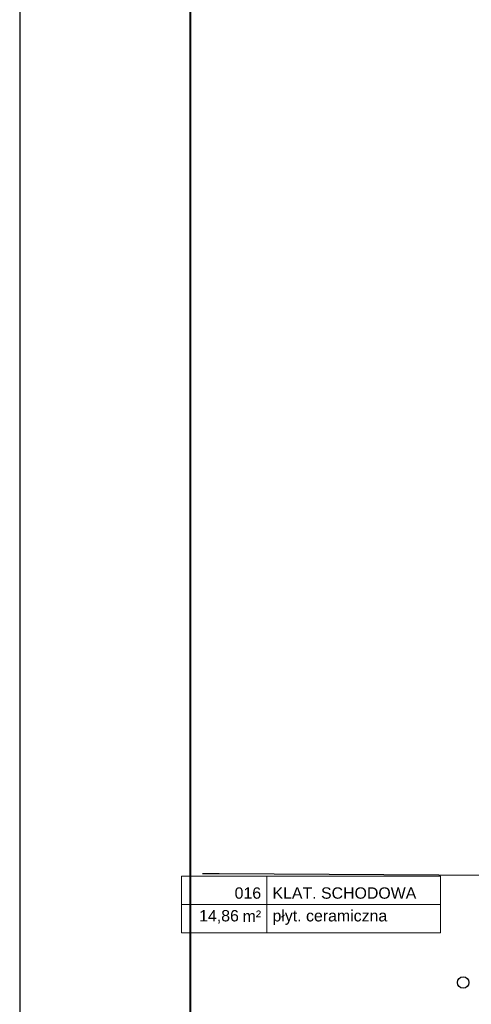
# Model space of a CAD drawing. Header units: millimetres. Extents: x 22250 to 51280, y -5012 to 7692.
# Tile 64 of 183: x 37491 to 37889, y 2001 to 2868. Entities that reach past the tile are written whole.
import ezdxf
from ezdxf import colors
from ezdxf.entities.mleader import LeaderData, LeaderLine
from ezdxf.enums import TextEntityAlignment as Align
from ezdxf.math import Vec2, Vec3

# ---------------------------------------------------------------- set-up
doc = ezdxf.new("R2010")
doc.units = ezdxf.units.MM
doc.layers.add('E_podklad', color=252, linetype='Continuous')
doc.styles.add('ARIAL', font='arial.ttf')
doc.styles.get("Standard").update_dxf_attribs({"font": 'arial.ttf'})

# ---------------------------------------------------------------- blocks, each defined once
blk = doc.blocks.new('*U211')
at = {"lineweight": 5}
for p, q in [((-75, -25), (-75, 25)), ((-75, 25), (0, 25)), ((0, 0), (0, 25)), ((0, 25), (152.71, 25)), ((152.71, 25), (152.71, -25)), ((-75, -25), (0, -25)), ((152.71, -25), (0, -25))]:
    blk.add_line(p, q, dxfattribs=at)
at = {"lineweight": 5, "ltscale": 18.5}
for p, q in [((0, 25), (0, -25)), ((-75, 0), (152.71, 0))]:
    blk.add_line(p, q, dxfattribs=at)
at = {"lineweight": 5, "ltscale": 18.5, "insert": (-5, -10.38), "char_height": 10, "attachment_point": 6, "style": 'ARIAL'}
blk.add_mtext('\\A1;m²', dxfattribs=at)
at = {"lineweight": 5, "style": 'ARIAL'}
blk.add_attdef('1NR', text='', height=10, dxfattribs=at).set_placement((-5, 5), align=Align.RIGHT)
blk.add_attdef('2POM', (5, 5), '', height=10, dxfattribs=at)
blk.add_attdef('4PL2', text='', height=10, dxfattribs=at).set_placement((-24.57, -5), align=Align.TOP_RIGHT)
blk.add_attdef('3POS', text='', height=10, dxfattribs=at).set_placement((5, -5), align=Align.TOP_LEFT)
blk = doc.blocks.new('_Dot')
at = {"color": 0, "linetype": 'ByBlock', "lineweight": -2}
blk.add_line((-0.5, 0), (-1, 0), dxfattribs=at)
at = {"color": 0, "linetype": 'ByBlock', "const_width": 0.5}
blk.add_lwpolyline([(-0.25, 0, 1), (0.25, 0, 1)], format="xyb", close=True, dxfattribs=at)
blk = doc.blocks.new('*U967')
blk.add_lwpolyline([(-71, 0), (0, 0), (0, 42), (-71, 42)], close=True)
at = {"lineweight": 40}
blk.add_lwpolyline([(-68, 1), (-1, 1), (-1, 41), (-68, 41)], close=True, dxfattribs=at)

msp = doc.modelspace()

# ---------------------------------------------------------------- linework, layer by layer
at = {"layer": 'E_podklad'}
msp.add_circle((37881.46, 2020.37), 5, dxfattribs=at)

# ---------------------------------------------------------------- block references
at = {"xscale": 50, "yscale": 50, "zscale": 50}
msp.add_blockref('*U967', (41041.35, 1531.14), dxfattribs=at)
at = {"layer": 'E_podklad'}
msp.add_blockref('*U211', (37708.71, 2089.11), dxfattribs=at).add_auto_attribs({'1NR': '016', '2POM': 'KLAT. SCHODOWA', '3POS': 'płyt. ceramiczna', '4PL2': '14,86'})

# ---------------------------------------------------------------- leaders
ml = msp.add_multileader_mtext('Standard', dxfattribs=at)
ml.set_content('', color=256)
ml.set_leader_properties()
ml.set_arrow_properties(name='DOT')
ml.build(insert=Vec2(0, 0))
ml.multileader.update_dxf_attribs({"arrow_head_size": 6})
ctx = ml.context
ctx.base_point, ctx.arrow_head_size, ctx.plane_origin = Vec3(37648.23, 2116.11), 6, Vec3(37431.7, 2581.82)
ctx.text_align_type = 2
notes = []
notes.append((ctx, [(0, (1, 1, 0), (37666.76, 2116.11), (-1, 0), 14.52, [(0, [(37996.57, 2114.11)], 0, [])])]))
ctx.mtext.insert, ctx.mtext.alignment, ctx.mtext.flow_direction = Vec3(37650.23, 2116.11), 3, 5
for ctx, leaders in notes:
    for number, flags, end, landing, length, lines in leaders:
        leader = LeaderData()
        leader.index, (leader.has_last_leader_line, leader.has_dogleg_vector, leader.attachment_direction) = number, flags
        leader.last_leader_point, leader.dogleg_vector, leader.dogleg_length = Vec3(end), Vec3(landing), length
        for number, points, colour, breaks in lines:
            line = LeaderLine()
            line.index, line.vertices, line.color, line.breaks = number, Vec3.list(points), colors.encode_raw_color(colour), breaks
            leader.lines.append(line)
        ctx.leaders.append(leader)

doc.saveas('drawing.dxf')
